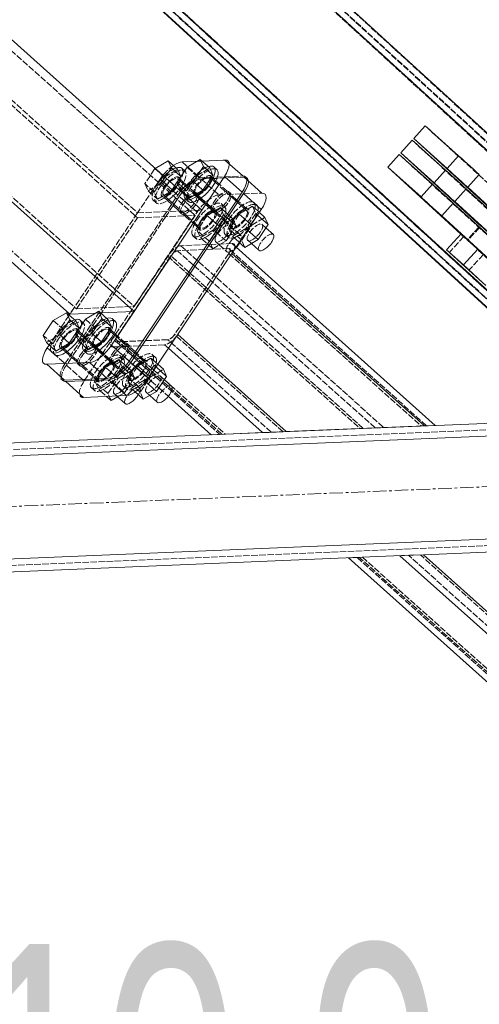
# Model space of a CAD drawing. Header units: millimetres. Extents: x -15129 to 9171, y -18789 to 5877.
# Tile 177 of 256: x -11179 to -10965, y -2488 to -2029. Entities that reach past the tile are written whole.
import ezdxf

# ---------------------------------------------------------------- set-up
doc = ezdxf.new("R2010")
doc.units = ezdxf.units.MM
doc.linetypes.add('ACAD_ISO02W100', pattern=[15, 12, -3])
doc.linetypes.add('CENTER', pattern=[50.8, 31.75, -6.35, 6.35, -6.35])
for name, color, linetype in [('AS_Belki', 145, 'Continuous'), ('AS_Blachy', 30, 'Continuous'), ('AS_DIM_ON', 7, 'Continuous'), ('AS_Sruby', 9, 'Continuous')]:
    doc.layers.add(name, color=color, linetype=linetype)
doc.styles.add('Arial Narrow', font='ARIALN.TTF', dxfattribs={"height": 5})

msp = doc.modelspace()

# ---------------------------------------------------------------- linework, layer by layer
at = {"color": 5, "linetype": 'CENTER', "lineweight": 13, "ltscale": 0.2}
msp.add_line((-13206.8, -2340.07, 76020), (-10890.83, -2243.47, 49957.95), dxfattribs=at)
at = {"layer": 'AS_Belki', "color": 84, "linetype": 'ACAD_ISO02W100', "lineweight": 13, "ltscale": 0.25}
for p, q in [((-11963.73, -1171.94), (-9882.04, -3076.96)), ((-11922.32, -1201.97), (-9916.14, -3037.89)), ((-11996.27, -1207.22), (-9914.24, -3112.56)), ((-10853.86, -2183.82), (-11924.35, -1204.18)), ((-11996.11, -1211.45), (-9918.5, -3112.74)), ((-11922, -1210.43), (-9924.65, -3038.27)), ((-11954.54, -1245.72), (-9956.85, -3073.87)), ((-10853.87, -2183.55), (-11873.35, -1250.6)), ((-11815.58, -1376.92), (-10900.56, -2214.28)), ((-10896.33, -2214.11), (-11811.35, -1376.74)), ((-10912.87, -2133.9), (-11695.69, -1417.51)), ((-11833.65, -1482.56), (-11123.89, -2118.71)), ((-11096.99, -2119.88), (-11805.85, -1484.55)), ((-11835.17, -1526.23), (-11125.41, -2162.37)), ((-11635.64, -1662.41), (-11123.97, -2121)), ((-11653.24, -1714.59), (-11152.38, -2163.49)), ((-11123.89, -2118.71), (-11155.46, -2165.92)), ((-11152.38, -2163.49), (-11123.97, -2121)), ((-11125.41, -2162.37), (-11096.99, -2119.88)), ((-11123.97, -2121), (-11096.99, -2119.88)), ((-11123.89, -2118.71), (-11093.92, -2117.46)), ((-11079.71, -2133), (-11103.69, -2134)), ((-11103.69, -2134), (-11009.07, -2218.81)), ((-11077.89, -2134.63), (-11079.71, -2133)), ((-11108.34, -2138.79), (-11133.26, -2176.05)), ((-11109.84, -2138.85), (-11020.12, -2219.27)), ((-11108.24, -2138.88), (-11108.34, -2138.79)), ((-11099.98, -2146.28), (-11108.24, -2138.88)), ((-11081.37, -2137.66), (-11106.62, -2175.43)), ((-11081.29, -2135.36), (-11105.27, -2136.36)), ((-11097.82, -2143.04), (-11105.27, -2136.36)), ((-11081.37, -2137.66), (-10991.64, -2218.08)), ((-11079.47, -2136.99), (-11081.29, -2135.36)), ((-10989.11, -2217.98), (-11079.47, -2136.99)), ((-11089.78, -2150.24), (-11097.82, -2143.04)), ((-11091.95, -2153.48), (-11099.98, -2146.28)), ((-11088.87, -2151.06), (-11089.78, -2150.24)), ((-11013.09, -2218.98), (-11088.87, -2151.06)), ((-11091.04, -2154.3), (-11091.95, -2153.48)), ((-11018.62, -2219.21), (-11091.04, -2154.3)), ((-11152.38, -2163.49), (-11125.41, -2162.37)), ((-11143.33, -2165.41), (-11141.19, -2165.32)), ((-11134.53, -2175.76), (-11135.1, -2176.62)), ((-11134.18, -2175.24), (-11134.53, -2175.76)), ((-11133.26, -2176.05), (-11133.6, -2176.56)), ((-11056.04, -2220.77), (-11106.62, -2175.43)), ((-11084.52, -2221.95), (-11135.1, -2176.62)), ((-11131.19, -2178.75), (-11133.68, -2178.85)), ((-11133.68, -2178.85), (-11131.76, -2180.58)), ((-11130.04, -2179.74), (-11133.6, -2176.55)), ((-11131.76, -2180.58), (-11128.46, -2183.53)), ((-11130.3, -2178.71), (-11131.19, -2178.75)), ((-11109.7, -2177.85), (-11130.3, -2178.71)), ((-11127.75, -2181.8), (-11130.04, -2179.75)), ((-11128, -2180.91), (-11128.75, -2180.94)), ((-11127.85, -2180.9), (-11128, -2180.91)), ((-11123, -2180.7), (-11127.85, -2180.9)), ((-11111.28, -2180.21), (-11123, -2180.7)), ((-11111.28, -2180.21), (-11109.46, -2181.85)), ((-11061.56, -2221), (-11109.7, -2177.85)), ((-11132.66, -2181.11), (-11135.26, -2181.21)), ((-11135.26, -2181.21), (-11133.89, -2182.44)), ((-11133.89, -2182.44), (-11130.04, -2185.89)), ((-11128.75, -2180.94), (-11132.66, -2181.11)), ((-11128.46, -2183.53), (-11126.23, -2185.53)), ((-11122.76, -2186.27), (-11125.24, -2184.05)), ((-11130.04, -2185.89), (-11127.82, -2187.88)), ((-11127.82, -2187.88), (-11126.21, -2189.32)), ((-11126.23, -2185.53), (-11124.17, -2187.38)), ((-11126.21, -2189.32), (-11124.94, -2190.46)), ((-11124.17, -2187.38), (-11122.81, -2188.59)), ((-11122.81, -2188.59), (-11122.19, -2189.15)), ((-11121.1, -2187.76), (-11122.76, -2186.27)), ((-11122.19, -2189.15), (-11120.43, -2190.73)), ((-11120.6, -2188.21), (-11121.1, -2187.76)), ((-11116.49, -2191.89), (-11120.6, -2188.21)), ((-11124.94, -2190.46), (-11124.38, -2190.97)), ((-11124.38, -2190.97), (-11121.98, -2193.12)), ((-11121.98, -2193.12), (-11119.16, -2195.64)), ((-11120.43, -2190.73), (-11117.43, -2193.42)), ((-11117.43, -2193.42), (-11117.28, -2193.55)), ((-11117.28, -2193.55), (-11115.39, -2195.25)), ((-11116.29, -2192.07), (-11116.49, -2191.89)), ((-11111.36, -2196.49), (-11116.29, -2192.07)), ((-11119.16, -2195.64), (-11118.87, -2195.9)), ((-11118.87, -2195.9), (-11117.62, -2197.03)), ((-11117.62, -2197.03), (-11113.92, -2200.34)), ((-11115.39, -2195.25), (-11112.35, -2197.97)), ((-11112.35, -2197.97), (-11085.54, -2222)), ((-11111.36, -2196.49), (-11083.02, -2221.89)), ((-11113.92, -2200.34), (-11109.59, -2204.22)), ((-11987.32, -2262.61), (-10876.96, -2216.3)), ((-11089.57, -2222.17), (-11089.33, -2222.16)), ((-11089.33, -2222.16), (-11084.52, -2221.95)), ((-11085.54, -2222), (-11085.42, -2221.99)), ((-11085.42, -2221.99), (-11083.02, -2221.89)), ((-11065.59, -2221.17), (-11061.56, -2221)), ((-11061.56, -2221), (-11056.04, -2220.77)), ((-11061.56, -2221), (-11059.33, -2220.9)), ((-11059.33, -2220.9), (-11056.04, -2220.77)), ((-11056.04, -2220.77), (-11054.54, -2220.7)), ((-11020.12, -2219.27), (-11013.55, -2218.99)), ((-11015.33, -2219.07), (-11013.09, -2218.98)), ((-11013.55, -2218.99), (-11009.07, -2218.81)), ((-10991.64, -2218.08), (-10989.23, -2217.98)), ((-10990.14, -2218.02), (-10989.11, -2217.98)), ((-10989.23, -2217.98), (-10989.11, -2217.98)), ((-10989.11, -2217.98), (-10985.09, -2217.81)), ((-11985.07, -2316.57), (-10820.48, -2267.99)), ((-11025.31, -2279.54), (-11025.54, -2279.55)), ((-11020.49, -2279.34), (-11025.31, -2279.54)), ((-11021.52, -2279.38), (-10880.41, -2405.85)), ((-11021.4, -2279.38), (-11021.52, -2279.38)), ((-11018.99, -2279.28), (-11021.4, -2279.38)), ((-10881.83, -2403.61), (-11020.49, -2279.34)), ((-11018.99, -2279.28), (-10880.33, -2403.55)), ((-10856.44, -2404.85), (-10997.54, -2278.38)), ((-10997.09, -2278.36), (-10995.3, -2278.29)), ((-10853.36, -2402.43), (-10992.02, -2278.15))]:
    msp.add_line(p, q, dxfattribs=at)
at = {"layer": 'AS_Belki', "color": 145, "linetype": 'Continuous', "lineweight": 13, "ltscale": 0.25}
for p, q in [((-11819.83, -1377.1), (-10904.81, -2214.46)), ((-10904.54, -2214.45), (-11819.56, -1377.08)), ((-10896.01, -2214.09), (-11811.03, -1376.73)), ((-10944.19, -2096.83), (-11691.51, -1412.93)), ((-10948.22, -2101.24), (-11695.54, -1417.35)), ((-11093.92, -2117.46), (-11803.68, -1481.31)), ((-11835.25, -1528.53), (-11125.49, -2164.67)), ((-11658.77, -1714.82), (-11155.46, -2165.92)), ((-11125.49, -2164.67), (-11095.5, -2119.82)), ((-10985.09, -2217.81), (-11077.89, -2134.63)), ((-10990.14, -2218.02), (-11079.87, -2137.6)), ((-11155.46, -2165.92), (-11143.33, -2165.41)), ((-11141.19, -2165.32), (-11125.49, -2164.67)), ((-11105.13, -2175.37), (-11054.54, -2220.7)), ((-11109.46, -2181.85), (-11065.59, -2221.17)), ((-11109.59, -2204.22), (-11089.57, -2222.17)), ((-11987.45, -2259.62), (-10880.1, -2213.43)), ((-10873.79, -2219.17), (-11993.19, -2265.86)), ((-11089.57, -2222.17), (-11065.59, -2221.17)), ((-11065.59, -2221.17), (-11061.11, -2220.98)), ((-11061.11, -2220.98), (-11054.54, -2220.7)), ((-11054.54, -2220.7), (-10990.14, -2218.02)), ((-10990.14, -2218.02), (-10985.33, -2217.82)), ((-10985.33, -2217.82), (-10985.09, -2217.81)), ((-11991.19, -2313.82), (-10823.58, -2265.12)), ((-10990.52, -2278.09), (-10926.12, -2275.4)), ((-11984.95, -2319.56), (-10997.09, -2278.36)), ((-11025.54, -2279.55), (-10881.99, -2408.21)), ((-10997.09, -2278.36), (-11001.56, -2278.55)), ((-11001.56, -2278.55), (-10858.01, -2407.21)), ((-10997.09, -2278.36), (-10990.52, -2278.09)), ((-10990.52, -2278.09), (-10851.86, -2402.36))]:
    msp.add_line(p, q, dxfattribs=at)
at = {"layer": 'AS_Belki', "color": 84, "linetype": 'ACAD_ISO02W100', "lineweight": 13, "ltscale": 0.25, "extrusion": (-0.68816, 0.61678, 0.382124)}
for centre, radius, start, end in [((9005.69, -2615.07, 6324.16), 6, 200.4226, 290.4226), ((9005.69, -2615.07, 6324.16), 3, 200.4226, 290.4226), ((9050.68, -2612.63, 6318.25), 6, 290.4226, 20.4226), ((9050.68, -2612.63, 6318.25), 3, 290.4226, 20.4226)]:
    msp.add_arc(centre, radius, start, end, dxfattribs=at)
at = {"layer": 'AS_Belki', "color": 84, "linetype": 'ACAD_ISO02W100', "lineweight": 13, "ltscale": 0.25, "extrusion": (0.68816, -0.61678, -0.382124)}
for centre, radius, start, end in [((-8988.94, -2608.5, -6308.28), 6, 339.5774, 69.5252), ((-8988.94, -2608.5, -6308.28), 3, 339.5774, 69.5774), ((-9033.93, -2606.06, -6302.36), 6, 69.6291, 159.5774), ((-9033.93, -2606.06, -6302.36), 3, 69.5774, 159.5774)]:
    msp.add_arc(centre, radius, start, end, dxfattribs=at)
at = {"layer": 'AS_Blachy', "color": 145, "linetype": 'Continuous', "lineweight": 13, "ltscale": 0.25}
for p, q in [((-10989.72, -2078.18), (-10995.11, -2084.09)), ((-10974.2, -2092.09), (-10989.72, -2078.18)), ((-10995.11, -2084.09), (-10957.8, -2118.24)), ((-10979.59, -2098), (-10995.11, -2084.09)), ((-10995.79, -2084.83), (-11001.18, -2090.74)), ((-10980.27, -2098.74), (-10995.79, -2084.83)), ((-11001.85, -2091.48), (-11007.24, -2097.39)), ((-10986.33, -2105.38), (-11001.85, -2091.48)), ((-11001.18, -2090.74), (-10963.87, -2124.88)), ((-10985.66, -2104.64), (-11001.18, -2090.74)), ((-10974.2, -2092.09), (-10979.59, -2098)), ((-11098.94, -2094.72), (-11103.11, -2094.89)), ((-11095.98, -2094.6), (-11098.94, -2094.72)), ((-11083.95, -2094.09), (-11093.83, -2094.51)), ((-11083.13, -2094.06), (-11083.95, -2094.09)), ((-11074.87, -2101.46), (-11083.13, -2094.06)), ((-11007.24, -2097.39), (-10973.16, -2128.58)), ((-10991.72, -2111.29), (-11007.24, -2097.39)), ((-11095.5, -2119.82), (-11083.39, -2101.72)), ((-11083.39, -2101.72), (-11075.13, -2109.12)), ((-11074.18, -2102.08), (-11074.29, -2102.08)), ((-11065.92, -2109.48), (-11074.18, -2102.08)), ((-10980.27, -2098.74), (-10985.66, -2104.64)), ((-10964.55, -2100.86), (-10969.94, -2106.77)), ((-10986.33, -2105.38), (-10991.72, -2111.29)), ((-10969.94, -2106.77), (-10949.27, -2125.69)), ((-11127.75, -2187.81), (-11075.13, -2109.12)), ((-11127.06, -2188.42), (-11074.45, -2109.74)), ((-11074.45, -2109.74), (-11066.19, -2117.14)), ((-10970.62, -2107.51), (-10976.01, -2113.42)), ((-10762.84, -2297.65), (-10970.62, -2107.51)), ((-10976.68, -2114.16), (-10982.08, -2120.07)), ((-10768.91, -2304.3), (-10976.68, -2114.16)), ((-10976.01, -2113.42), (-10768.24, -2303.56)), ((-11118.81, -2195.83), (-11066.19, -2117.14)), ((-10982.08, -2120.07), (-10774.3, -2310.21)), ((-11155.46, -2165.92), (-11155.74, -2166.34)), ((-11136.01, -2180.41), (-11125.49, -2164.67)), ((-11165.09, -2180.32), (-11165.98, -2181.66)), ((-11136.01, -2180.41), (-11127.75, -2187.81)), ((-11166.25, -2189.32), (-11146.27, -2188.48)), ((-11166.25, -2189.32), (-11157.99, -2196.72)), ((-11138.01, -2195.88), (-11146.27, -2188.48)), ((-11127.06, -2188.42), (-11118.81, -2195.83)), ((-11157.99, -2196.72), (-11138.01, -2195.88)), ((-11157.31, -2197.33), (-11137.32, -2196.5)), ((-11157.31, -2197.33), (-11149.05, -2204.74)), ((-11129.06, -2203.9), (-11137.32, -2196.5)), ((-11149.05, -2204.74), (-11129.06, -2203.9))]:
    msp.add_line(p, q, dxfattribs=at)
at = {"layer": 'AS_Blachy', "color": 84, "linetype": 'ACAD_ISO02W100', "lineweight": 13, "ltscale": 0.25}
for p, q in [((-10989.72, -2078.18), (-10768.29, -2280.82)), ((-10995.79, -2084.83), (-10774.36, -2287.46)), ((-11001.85, -2091.48), (-10780.42, -2294.11)), ((-11103.11, -2094.89), (-11094.85, -2102.29)), ((-11093.83, -2094.51), (-11095.98, -2094.6)), ((-11104.39, -2102.73), (-11105.35, -2101.87)), ((-11104.35, -2102.76), (-11104.39, -2102.73)), ((-11102.41, -2104.5), (-11104.35, -2102.76)), ((-11094.85, -2102.29), (-11074.87, -2101.46)), ((-11092.79, -2102.85), (-11094.16, -2102.91)), ((-11089.99, -2102.74), (-11092.79, -2102.85)), ((-11089.4, -2102.11), (-11090.36, -2101.24)), ((-11089.82, -2102.73), (-11089.99, -2102.74)), ((-11089.65, -2102.72), (-11089.82, -2102.73)), ((-11089.23, -2102.71), (-11089.65, -2102.72)), ((-11087.42, -2103.88), (-11089.4, -2102.11)), ((-11088.75, -2102.69), (-11089.23, -2102.71)), ((-11086.84, -2102.61), (-11088.75, -2102.69)), ((-11075, -2102.11), (-11086.84, -2102.61)), ((-11074.29, -2102.08), (-11075, -2102.11)), ((-11114.3, -2104.37), (-11123.89, -2118.71)), ((-11113.37, -2102.97), (-11114.3, -2104.37)), ((-11105.11, -2110.37), (-11113.37, -2102.97)), ((-11100.6, -2106.12), (-11102.41, -2104.5)), ((-11097.09, -2109.27), (-11100.6, -2106.12)), ((-11094.16, -2102.91), (-11085.9, -2110.31)), ((-11082.1, -2108.65), (-11087.42, -2103.88)), ((-11157.73, -2189.06), (-11105.11, -2110.37)), ((-11111.66, -2111.31), (-11109.91, -2112.88)), ((-11104.42, -2110.99), (-11105.36, -2112.39)), ((-11096.16, -2118.39), (-11104.42, -2110.99)), ((-11096.67, -2110.69), (-11094.93, -2112.26)), ((-11096.4, -2109.89), (-11095.92, -2110.32)), ((-11094.28, -2111.79), (-11095.92, -2110.32)), ((-11089.36, -2116.19), (-11094.28, -2111.79)), ((-11085.9, -2110.31), (-11065.92, -2109.48)), ((-11077.55, -2112.73), (-11081.41, -2109.26)), ((-11107.27, -2115.25), (-11110.75, -2120.45)), ((-11109.91, -2112.88), (-11103.4, -2118.71)), ((-11106.92, -2114.72), (-11107.27, -2115.25)), ((-11105.36, -2112.39), (-11106.92, -2114.72)), ((-11094.93, -2112.26), (-11088.42, -2118.09)), ((-11088.14, -2117.29), (-11089.36, -2116.19)), ((-11073.16, -2116.66), (-11077.55, -2112.73)), ((-11148.78, -2197.08), (-11096.16, -2118.39)), ((-11110.75, -2120.45), (-11140.74, -2165.3)), ((-11102.72, -2119.33), (-11101.88, -2120.08)), ((-11101.88, -2120.08), (-11098, -2123.56)), ((-11087.73, -2118.71), (-11083.86, -2122.17)), ((-11098, -2123.56), (-11094.46, -2126.73)), ((-11083.86, -2122.17), (-11079.47, -2126.11)), ((-10964.7, -2125.3), (-10970.08, -2131.2)), ((-10973.16, -2128.58), (-10954.9, -2145.29)), ((-10970.08, -2131.2), (-10970.09, -2131.21)), ((-11155.74, -2166.34), (-11165.09, -2180.32)), ((-11153.29, -2162.68), (-11155.46, -2165.92)), ((-11140.92, -2165.56), (-11148.31, -2176.62)), ((-11140.74, -2165.3), (-11140.92, -2165.56)), ((-11151.74, -2173.55), (-11152.7, -2172.69)), ((-11151.71, -2173.58), (-11151.74, -2173.55)), ((-11149.77, -2175.32), (-11151.71, -2173.58)), ((-11147.96, -2176.94), (-11149.77, -2175.32)), ((-11136.76, -2172.92), (-11137.72, -2172.06)), ((-11134.78, -2174.69), (-11136.76, -2172.92)), ((-11129.46, -2179.46), (-11134.78, -2174.69)), ((-11150.27, -2179.55), (-11154.27, -2185.54)), ((-11148.66, -2177.15), (-11150.27, -2179.55)), ((-11148.31, -2176.62), (-11148.66, -2177.15)), ((-11144.45, -2180.09), (-11147.96, -2176.94)), ((-11143.27, -2181.14), (-11143.76, -2180.71)), ((-11124.9, -2183.55), (-11128.77, -2180.08)), ((-11165.98, -2181.66), (-11157.73, -2189.06)), ((-11159.02, -2182.13), (-11157.27, -2183.7)), ((-11157.27, -2183.7), (-11150.76, -2189.53)), ((-11144.03, -2181.51), (-11142.28, -2183.07)), ((-11141.63, -2182.61), (-11143.27, -2181.14)), ((-11142.28, -2183.07), (-11135.77, -2188.91)), ((-11136.72, -2187.01), (-11141.63, -2182.61)), ((-11120.51, -2187.48), (-11124.9, -2183.55)), ((-11154.63, -2186.07), (-11157.04, -2189.67)), ((-11157.04, -2189.67), (-11148.78, -2197.08)), ((-11154.27, -2185.54), (-11154.63, -2186.07)), ((-11135.5, -2188.11), (-11136.72, -2187.01)), ((-11135.09, -2189.52), (-11131.94, -2192.35)), ((-11150.07, -2190.15), (-11143.42, -2196.11)), ((-11131.94, -2192.35), (-11126.83, -2196.93)), ((-11143.42, -2196.11), (-11141.81, -2197.55))]:
    msp.add_line(p, q, dxfattribs=at)
at = {"layer": 'AS_Blachy', "color": 84, "linetype": 'ACAD_ISO02W100', "lineweight": 13, "ltscale": 0.25, "extrusion": (-0.68816, 0.61678, 0.382124)}
for centre in [(8982.87, -2623.74, 6345.12), (8972.4, -2619.63, 6335.19), (8982.87, -2619.5, 6334.87), (8982.87, -2619.15, 6334.02), (8972.4, -2615.4, 6324.95), (8972.4, -2615.04, 6324.09), (8972.4, -2610.81, 6313.84), (8982.87, -2614.91, 6323.77), (9056.75, -2615.05, 6324.1), (9067.22, -2619.15, 6334.03), (9067.22, -2614.92, 6323.78), (9067.22, -2614.56, 6322.93), (9056.75, -2610.81, 6313.86), (9056.75, -2610.46, 6313), (9067.22, -2610.33, 6312.68), (9056.75, -2606.22, 6302.75)]:
    msp.add_circle(centre, 6, dxfattribs=at)
at = {"layer": 'AS_Blachy', "color": 84, "linetype": 'ACAD_ISO02W100', "lineweight": 13, "ltscale": 0.25, "extrusion": (-0.674003, -0.73872, 0.003648)}
for centre in [(-6659.09, -32.69, 8960.25), (-6659.09, -32.72, 8968.25)]:
    msp.add_circle(centre, 9, dxfattribs=at)
at = {"layer": 'AS_Blachy', "color": 145, "linetype": 'Continuous', "lineweight": 13, "ltscale": 0.25, "extrusion": (-0.674003, -0.73872, 0.003648)}
for centre in [(-6687.58, -32.63, 8942.12), (-6687.58, -32.65, 8950.12), (-6687.58, -32.66, 8951.12), (-6687.58, -32.69, 8960.12), (-6687.58, -32.69, 8959.12), (-6687.58, -32.72, 8968.12)]:
    msp.add_arc(centre, 10, 67.7371, 157.7371, dxfattribs=at)
at = {"layer": 'AS_Blachy', "color": 84, "linetype": 'ACAD_ISO02W100', "lineweight": 13, "ltscale": 0.25, "extrusion": (-0.68816, 0.61678, 0.382124)}
for centre, start, end in [((8979.93, -2624.68, 6347.39), 235.2922, 290.4226), ((8979.93, -2620.44, 6337.14), 200.4226, 290.4226), ((8979.93, -2620.09, 6336.29), 200.4226, 290.4226), ((8979.93, -2615.85, 6326.04), 200.4226, 290.4226), ((9073.65, -2615.35, 6324.82), 290.4226, 20.4226), ((9073.65, -2614.99, 6323.97), 290.4226, 7.8783), ((9073.65, -2610.75, 6313.72), 290.4226, 20.4226)]:
    msp.add_arc(centre, 10, start, end, dxfattribs=at)
at = {"layer": 'AS_Blachy', "color": 145, "linetype": 'Continuous', "lineweight": 13, "ltscale": 0.25, "extrusion": (-0.68816, 0.61678, 0.382124)}
for centre, start, end in [((8979.93, -2624.68, 6347.39), 200.4226, 235.2922), ((8965.97, -2619.2, 6334.16), 110.4226, 200.4226), ((8965.97, -2614.97, 6323.91), 110.4226, 200.4226), ((8965.97, -2614.61, 6323.05), 110.4226, 200.4226), ((8965.97, -2610.38, 6312.81), 110.4226, 200.4226), ((9059.69, -2614.11, 6321.83), 20.4226, 110.4226), ((9073.65, -2619.58, 6335.07), 290.4226, 20.4226), ((9059.69, -2609.87, 6311.59), 20.4226, 110.4226), ((9059.69, -2609.52, 6310.73), 20.4226, 110.4226), ((9073.65, -2614.99, 6323.97), 7.8783, 20.4226), ((9059.69, -2605.28, 6300.48), 20.4226, 110.4226)]:
    msp.add_arc(centre, 10, start, end, dxfattribs=at)
at = {"layer": 'AS_Blachy', "color": 145, "linetype": 'Continuous', "lineweight": 13, "ltscale": 0.25, "extrusion": (0.674003, 0.73872, -0.003648)}
msp.add_arc((6659.09, -32.69, -8959.25), 9, 334.7207, 205.0735, dxfattribs=at)
at = {"layer": 'AS_Sruby', "color": 84, "linetype": 'ACAD_ISO02W100', "lineweight": 13, "ltscale": 0.25}
for p, q in [((-11115.79, -2098.08), (-11120.47, -2105.07)), ((-11115.64, -2097.99), (-11115.79, -2098.08)), ((-11115.79, -2098.08), (-11111.39, -2102.02)), ((-11100.8, -2097.45), (-11096.4, -2101.4)), ((-11096.4, -2101.4), (-11090.22, -2097.74)), ((-11116.06, -2109.01), (-11111.39, -2102.02)), ((-11111.02, -2102.12), (-11112.78, -2104.75)), ((-11111.39, -2102.02), (-11105.21, -2098.37)), ((-11101.73, -2099.24), (-11101.9, -2099.09)), ((-11101.07, -2108.39), (-11096.4, -2101.4)), ((-11089.75, -2102.63), (-11090.13, -2102.29)), ((-11089.35, -2102.99), (-11089.75, -2102.63)), ((-11120.47, -2105.07), (-11118.96, -2108.4)), ((-11116.06, -2109.01), (-11120.47, -2105.07)), ((-11113.44, -2105.14), (-11118.96, -2108.4)), ((-11112.78, -2104.75), (-11113.44, -2105.14)), ((-11112.78, -2104.75), (-11108.37, -2108.69)), ((-11108.37, -2108.69), (-11106.62, -2106.07)), ((-11101.07, -2108.39), (-11105.48, -2104.44)), ((-11104.74, -2103.26), (-11105.12, -2102.92)), ((-11104.71, -2103.29), (-11104.74, -2103.26)), ((-11104.34, -2103.62), (-11104.71, -2103.29)), ((-11102.71, -2105.07), (-11104.34, -2103.62)), ((-11100.92, -2106.68), (-11102.71, -2105.07)), ((-11096.99, -2110.2), (-11100.92, -2106.68)), ((-11087.72, -2104.45), (-11089.35, -2102.99)), ((-11080.4, -2111.01), (-11087.72, -2104.45)), ((-11118.96, -2108.4), (-11114.56, -2112.35)), ((-11114.56, -2112.35), (-11116.06, -2109.01)), ((-11114.56, -2112.35), (-11109.04, -2109.09)), ((-11111.89, -2110.27), (-11111.55, -2110.57)), ((-11111.55, -2110.57), (-11111.05, -2111.02)), ((-11111.05, -2111.02), (-11109.39, -2112.51)), ((-11109.04, -2109.09), (-11108.37, -2108.69)), ((-11099.57, -2111.72), (-11101.07, -2108.39)), ((-11096.53, -2110.62), (-11096.99, -2110.2)), ((-11096.56, -2109.95), (-11096.9, -2109.64)), ((-11096.56, -2109.95), (-11096.06, -2110.39)), ((-11095.39, -2111.63), (-11096.53, -2110.62)), ((-11096.06, -2110.39), (-11094.4, -2111.88)), ((-11094.8, -2112.17), (-11095.39, -2111.63)), ((-11094.4, -2111.88), (-11087.12, -2118.41)), ((-11077.9, -2113.25), (-11080.4, -2111.01)), ((-11116.65, -2112.71), (-11115.28, -2113.94)), ((-11109.39, -2112.51), (-11102.11, -2119.04)), ((-11101.67, -2112.08), (-11100.29, -2113.32)), ((-11089.51, -2116.91), (-11094.8, -2112.17)), ((-11085.25, -2116.25), (-11087.83, -2117.78)), ((-11085.25, -2116.25), (-11084.78, -2117.28)), ((-11084.44, -2116.97), (-11085.25, -2116.25)), ((-11083.31, -2115.75), (-11084.53, -2114.66)), ((-11083.15, -2115.9), (-11083.31, -2115.75)), ((-11072.93, -2117.71), (-11077.9, -2113.25)), ((-11070.26, -2115.63), (-11076.44, -2119.28)), ((-11070.26, -2115.63), (-11068.76, -2118.96)), ((-11067.82, -2117.82), (-11070.26, -2115.63)), ((-11068.16, -2115.27), (-11069.54, -2114.04)), ((-11102.11, -2119.04), (-11100.98, -2120.05)), ((-11100.98, -2120.05), (-11097.65, -2123.03)), ((-11091.43, -2119.91), (-11095.07, -2125.35)), ((-11088.25, -2118.03), (-11091.43, -2119.91)), ((-11091.43, -2119.91), (-11085.65, -2125.09)), ((-11087.91, -2118.34), (-11089.51, -2116.91)), ((-11087.83, -2117.78), (-11088.25, -2118.03)), ((-11087.12, -2118.41), (-11083.51, -2121.65)), ((-11084.52, -2120.74), (-11084.87, -2121.27)), ((-11084.78, -2117.28), (-11083.74, -2119.59)), ((-11083.74, -2119.59), (-11084.52, -2120.74)), ((-11082.81, -2118.44), (-11084.44, -2116.97)), ((-11083.74, -2119.59), (-11083.28, -2120)), ((-11083.28, -2120), (-11082.74, -2120.49)), ((-11081.91, -2119.25), (-11082.81, -2118.44)), ((-11082.74, -2120.49), (-11081.38, -2121.71)), ((-11080.51, -2120.5), (-11081.91, -2119.25)), ((-11079.47, -2121.43), (-11080.51, -2120.5)), ((-11076.44, -2119.28), (-11080.08, -2124.72)), ((-11076.44, -2119.28), (-11070.66, -2124.47)), ((-11068.76, -2118.96), (-11073.43, -2125.95)), ((-11070.66, -2124.47), (-11064.48, -2120.81)), ((-11068.76, -2118.96), (-11068.29, -2119.38)), ((-11068.29, -2119.38), (-11067.91, -2119.72)), ((-11067.08, -2118.48), (-11067.82, -2117.82)), ((-11097.65, -2123.03), (-11094.69, -2125.69)), ((-11095.35, -2125.77), (-11095.42, -2125.87)), ((-11095.07, -2125.35), (-11095.35, -2125.77)), ((-11090.32, -2132.08), (-11085.65, -2125.09)), ((-11084.87, -2121.27), (-11088.42, -2126.58)), ((-11085.65, -2125.09), (-11079.47, -2121.43)), ((-11083.51, -2121.65), (-11079.7, -2125.06)), ((-11081.52, -2130.09), (-11078.18, -2125.1)), ((-11081.38, -2121.71), (-11079.93, -2123.01)), ((-11080.43, -2125.25), (-11081.12, -2126.28)), ((-11080.56, -2124.92), (-11080.76, -2124.75)), ((-11080.35, -2125.12), (-11080.56, -2124.92)), ((-11080.36, -2125.14), (-11080.43, -2125.25)), ((-11080.08, -2124.72), (-11080.36, -2125.14)), ((-11079, -2126.32), (-11080.35, -2125.12)), ((-11079.93, -2123.01), (-11079.31, -2123.57)), ((-11079.37, -2121.65), (-11079.47, -2121.43)), ((-11078.83, -2122.85), (-11079.37, -2121.65)), ((-11079.31, -2123.57), (-11077.96, -2124.77)), ((-11077.96, -2124.77), (-11078.83, -2122.85)), ((-11078.18, -2125.1), (-11077.96, -2124.77)), ((-11075.34, -2131.46), (-11070.66, -2124.47)), ((-11064.01, -2125.7), (-11065.77, -2124.13)), ((-10964.37, -2125.43), (-10969.83, -2131.42)), ((-11098.07, -2129.36), (-11096.7, -2130.59)), ((-11095.42, -2125.87), (-11096.11, -2126.9)), ((-11096.11, -2126.9), (-11094.6, -2130.24)), ((-11090.32, -2132.08), (-11096.11, -2126.9)), ((-11088.42, -2126.58), (-11094.6, -2130.24)), ((-11094.6, -2130.24), (-11093.92, -2130.85)), ((-11088.42, -2126.58), (-11088.11, -2126.86)), ((-11088.11, -2126.86), (-11087.41, -2127.48)), ((-11087.41, -2127.48), (-11082.64, -2131.76)), ((-11083.09, -2128.74), (-11081.71, -2129.97)), ((-11082.64, -2131.76), (-11081.52, -2130.09)), ((-11081.12, -2126.28), (-11079.61, -2129.61)), ((-11075.34, -2131.46), (-11081.12, -2126.28)), ((-11073.43, -2125.95), (-11079.61, -2129.61)), ((-11079.61, -2129.61), (-11078.93, -2130.22)), ((-11076.22, -2128.82), (-11079, -2126.32)), ((-11078.93, -2130.22), (-11076.43, -2132.46)), ((-11075.53, -2129.44), (-11076.22, -2128.82)), ((-11073.43, -2125.95), (-11073.12, -2126.23)), ((-11073.12, -2126.23), (-11072.59, -2126.71)), ((-10971.78, -2129.73), (-10978.52, -2137.12)), ((-10971.78, -2129.73), (-10973.07, -2128.48)), ((-10962.65, -2138.09), (-10971.78, -2129.73)), ((-11093.92, -2130.85), (-11091.26, -2133.23)), ((-11091.26, -2133.23), (-11090.99, -2133.47)), ((-11090.99, -2133.47), (-11088.82, -2135.42)), ((-11088.82, -2135.42), (-11090.32, -2132.08)), ((-11088.82, -2135.42), (-11082.64, -2131.76)), ((-11087.53, -2132.1), (-11086.22, -2133.27)), ((-11086.22, -2133.27), (-11085.81, -2133.64)), ((-11085.81, -2133.64), (-11082.3, -2136.79)), ((-11073.83, -2134.79), (-11075.34, -2131.46)), ((-11072.54, -2131.48), (-11070.83, -2133.01)), ((-10969.84, -2131.44), (-10969.85, -2131.45)), ((-10969.83, -2131.42), (-10969.84, -2131.44)), ((-10962.65, -2138.09), (-10969.39, -2145.47)), ((-11163.15, -2168.89), (-11158.74, -2172.84)), ((-11158.74, -2172.84), (-11152.56, -2169.18)), ((-11149.09, -2170.06), (-11149.26, -2169.91)), ((-11148.16, -2168.27), (-11143.76, -2172.22)), ((-11143.76, -2172.22), (-11137.57, -2168.56)), ((-11163.42, -2179.83), (-11167.82, -2175.88)), ((-11163.42, -2179.83), (-11158.74, -2172.84)), ((-11148.43, -2179.21), (-11152.84, -2175.26)), ((-11152.09, -2174.07), (-11152.47, -2173.73)), ((-11152.06, -2174.1), (-11152.09, -2174.07)), ((-11151.69, -2174.43), (-11152.06, -2174.1)), ((-11150.07, -2175.89), (-11151.69, -2174.43)), ((-11148.28, -2177.5), (-11150.07, -2175.89)), ((-11148.43, -2179.21), (-11143.76, -2172.22)), ((-11137.11, -2173.45), (-11137.49, -2173.11)), ((-11136.71, -2173.81), (-11137.11, -2173.45)), ((-11135.08, -2175.27), (-11136.71, -2173.81)), ((-11127.76, -2181.83), (-11135.08, -2175.27)), ((-11161.91, -2183.17), (-11163.42, -2179.83)), ((-11146.93, -2182.54), (-11148.43, -2179.21)), ((-11144.35, -2181.02), (-11148.28, -2177.5)), ((-11144.26, -2180.46), (-11143.92, -2180.76)), ((-11143.92, -2180.76), (-11143.42, -2181.21)), ((-11159.25, -2181.08), (-11158.91, -2181.39)), ((-11158.91, -2181.39), (-11158.41, -2181.84)), ((-11158.41, -2181.84), (-11156.75, -2183.32)), ((-11156.75, -2183.32), (-11149.46, -2189.85)), ((-11143.88, -2181.43), (-11144.35, -2181.02)), ((-11142.75, -2182.45), (-11143.88, -2181.43)), ((-11143.42, -2181.21), (-11141.76, -2182.7)), ((-11142.16, -2182.98), (-11142.75, -2182.45)), ((-11136.87, -2187.72), (-11142.16, -2182.98)), ((-11141.76, -2182.7), (-11134.47, -2189.23)), ((-11130.67, -2186.57), (-11131.88, -2185.48)), ((-11125.26, -2184.07), (-11127.76, -2181.83)), ((-11120.28, -2188.53), (-11125.26, -2184.07)), ((-11115.52, -2186.09), (-11116.9, -2184.85)), ((-11149.46, -2189.85), (-11142.52, -2196.07)), ((-11132.61, -2187.07), (-11138.79, -2190.73)), ((-11135.27, -2189.15), (-11136.87, -2187.72)), ((-11134.47, -2189.23), (-11131.51, -2191.89)), ((-11132.61, -2187.07), (-11132.14, -2188.1)), ((-11131.8, -2187.79), (-11132.61, -2187.07)), ((-11132.14, -2188.1), (-11131.1, -2190.41)), ((-11130.16, -2189.26), (-11131.8, -2187.79)), ((-11130.51, -2186.71), (-11130.67, -2186.57)), ((-11129.58, -2189.79), (-11130.16, -2189.26)), ((-11127.87, -2191.32), (-11129.58, -2189.79)), ((-11123.8, -2190.1), (-11127.44, -2195.54)), ((-11117.62, -2186.45), (-11123.8, -2190.1)), ((-11123.8, -2190.1), (-11118.02, -2195.28)), ((-11116.11, -2189.78), (-11120.79, -2196.77)), ((-11117.62, -2186.45), (-11116.11, -2189.78)), ((-11115.18, -2188.63), (-11117.62, -2186.45)), ((-11116.11, -2189.78), (-11115.65, -2190.19)), ((-11114.44, -2189.29), (-11115.18, -2188.63)), ((-11138.79, -2190.73), (-11142.36, -2196.07)), ((-11138.79, -2190.73), (-11133.01, -2195.91)), ((-11133.21, -2193.56), (-11135.77, -2197.4)), ((-11132.22, -2192.09), (-11133.21, -2193.56)), ((-11133.01, -2195.91), (-11126.82, -2192.25)), ((-11131.87, -2191.56), (-11132.22, -2192.09)), ((-11131.1, -2190.41), (-11131.87, -2191.56)), ((-11131.51, -2191.89), (-11127.06, -2195.88)), ((-11131.1, -2190.41), (-11130.64, -2190.82)), ((-11130.64, -2190.82), (-11130.58, -2190.87)), ((-11130.58, -2190.87), (-11128.73, -2192.53)), ((-11128.73, -2192.53), (-11127.28, -2193.83)), ((-11126.82, -2192.25), (-11127.87, -2191.32)), ((-11127.28, -2193.83), (-11126.66, -2194.38)), ((-11126.73, -2192.47), (-11126.82, -2192.25)), ((-11126.18, -2193.67), (-11126.73, -2192.47)), ((-11126.66, -2194.38), (-11125.32, -2195.59)), ((-11125.32, -2195.59), (-11126.18, -2193.67)), ((-11118.02, -2195.28), (-11111.84, -2191.63)), ((-11115.65, -2190.19), (-11115.27, -2190.54)), ((-11142.77, -2196.69), (-11143.46, -2197.72)), ((-11143.46, -2197.72), (-11141.96, -2201.05)), ((-11137.68, -2202.9), (-11143.46, -2197.72)), ((-11142.7, -2196.59), (-11142.77, -2196.69)), ((-11142.42, -2196.16), (-11142.7, -2196.59)), ((-11142.52, -2196.07), (-11142.04, -2196.5)), ((-11142.36, -2196.07), (-11142.42, -2196.16)), ((-11135.77, -2197.4), (-11141.96, -2201.05)), ((-11137.68, -2202.9), (-11133.01, -2195.91)), ((-11135.77, -2197.4), (-11135.47, -2197.67)), ((-11135.47, -2197.67), (-11129.99, -2202.58)), ((-11128.88, -2200.91), (-11125.54, -2195.91)), ((-11127.79, -2196.06), (-11128.47, -2197.09)), ((-11128.47, -2197.09), (-11126.97, -2200.43)), ((-11122.69, -2202.27), (-11128.47, -2197.09)), ((-11127.92, -2195.74), (-11128.11, -2195.57)), ((-11127.7, -2195.94), (-11127.92, -2195.74)), ((-11127.72, -2195.96), (-11127.79, -2196.06)), ((-11127.44, -2195.54), (-11127.72, -2195.96)), ((-11126.36, -2197.14), (-11127.7, -2195.94)), ((-11120.79, -2196.77), (-11126.97, -2200.43)), ((-11123.57, -2199.64), (-11126.36, -2197.14)), ((-11125.54, -2195.91), (-11125.32, -2195.59)), ((-11122.69, -2202.27), (-11118.02, -2195.28)), ((-11120.79, -2196.77), (-11120.48, -2197.05)), ((-11120.48, -2197.05), (-11120.18, -2197.32)), ((-11111.37, -2196.52), (-11113.13, -2194.94)), ((-11145.43, -2200.18), (-11144.05, -2201.41)), ((-11141.96, -2201.05), (-11141.27, -2201.66)), ((-11141.27, -2201.66), (-11138.35, -2204.29)), ((-11136.17, -2206.23), (-11137.68, -2202.9)), ((-11134.89, -2202.92), (-11133.58, -2204.09)), ((-11132.47, -2204.04), (-11129.99, -2202.58)), ((-11130.44, -2199.55), (-11129.07, -2200.79)), ((-11129.99, -2202.58), (-11128.88, -2200.91)), ((-11126.97, -2200.43), (-11126.29, -2201.04)), ((-11126.29, -2201.04), (-11125.18, -2202.03)), ((-11122.89, -2200.25), (-11123.57, -2199.64)), ((-11121.19, -2205.61), (-11122.69, -2202.27)), ((-11119.9, -2202.29), (-11118.18, -2203.83)), ((-11133.58, -2204.09), (-11133.17, -2204.46))]:
    msp.add_line(p, q, dxfattribs=at)
at = {"layer": 'AS_Sruby', "color": 145, "linetype": 'Continuous', "lineweight": 13, "ltscale": 0.25}
for p, q in [((-11109.61, -2094.42), (-11115.64, -2097.99)), ((-11108.1, -2097.75), (-11111.02, -2102.12)), ((-11109.61, -2094.42), (-11108.1, -2097.75)), ((-11105.21, -2098.37), (-11109.61, -2094.42)), ((-11108.1, -2097.75), (-11103.7, -2101.7)), ((-11100.8, -2097.45), (-11105.48, -2104.44)), ((-11101.9, -2099.09), (-11103.11, -2098.01)), ((-11094.62, -2093.79), (-11100.8, -2097.45)), ((-11093.12, -2097.13), (-11097.79, -2104.12)), ((-11094.62, -2093.79), (-11093.12, -2097.13)), ((-11090.22, -2097.74), (-11094.62, -2093.79)), ((-11093.12, -2097.13), (-11088.71, -2101.08)), ((-11088.71, -2101.08), (-11090.22, -2097.74)), ((-11086.74, -2098.62), (-11088.12, -2097.38)), ((-11106.62, -2106.07), (-11103.7, -2101.7)), ((-11103.7, -2101.7), (-11105.21, -2098.37)), ((-11093.39, -2108.07), (-11088.71, -2101.08)), ((-11105.48, -2104.44), (-11103.97, -2107.78)), ((-11097.79, -2104.12), (-11103.97, -2107.78)), ((-11097.79, -2104.12), (-11093.39, -2108.07)), ((-11103.97, -2107.78), (-11099.57, -2111.72)), ((-11099.57, -2111.72), (-11093.39, -2108.07)), ((-11067.91, -2119.72), (-11062.97, -2124.14)), ((-11064.48, -2120.81), (-11067.08, -2118.48)), ((-11062.97, -2124.14), (-11064.48, -2120.81)), ((-11067.65, -2131.14), (-11062.97, -2124.14)), ((-11060.54, -2128.81), (-11064.01, -2125.7)), ((-11072.59, -2126.71), (-11067.65, -2131.14)), ((-10973.07, -2128.48), (-10979.81, -2135.87)), ((-10965.24, -2135.59), (-10973.07, -2128.48)), ((-11076.43, -2132.46), (-11073.83, -2134.79)), ((-11073.83, -2134.79), (-11067.65, -2131.14)), ((-11070.83, -2133.01), (-11067.31, -2136.16)), ((-10979.81, -2135.87), (-10978.52, -2137.12)), ((-10979.81, -2135.87), (-10971.98, -2142.98)), ((-10978.52, -2137.12), (-10969.39, -2145.47)), ((-10971.98, -2142.98), (-10965.24, -2135.59)), ((-10956.11, -2143.95), (-10965.24, -2135.59)), ((-10971.98, -2142.98), (-10962.85, -2151.33)), ((-10969.39, -2145.47), (-10961.55, -2152.58)), ((-11156.97, -2165.24), (-11163.15, -2168.89)), ((-11156.97, -2165.24), (-11155.46, -2168.57)), ((-11152.56, -2169.18), (-11156.97, -2165.24)), ((-11141.98, -2164.61), (-11148.16, -2168.27)), ((-11141.98, -2164.61), (-11140.47, -2167.95)), ((-11137.57, -2168.56), (-11141.98, -2164.61)), ((-11163.15, -2168.89), (-11167.82, -2175.88)), ((-11155.46, -2168.57), (-11160.13, -2175.56)), ((-11155.46, -2168.57), (-11151.06, -2172.52)), ((-11148.16, -2168.27), (-11152.84, -2175.26)), ((-11151.06, -2172.52), (-11152.56, -2169.18)), ((-11149.26, -2169.91), (-11150.46, -2168.83)), ((-11140.47, -2167.95), (-11145.15, -2174.94)), ((-11140.47, -2167.95), (-11136.07, -2171.89)), ((-11136.07, -2171.89), (-11137.57, -2168.56)), ((-11134.1, -2169.43), (-11135.48, -2168.2)), ((-11167.82, -2175.88), (-11166.32, -2179.22)), ((-11160.13, -2175.56), (-11166.32, -2179.22)), ((-11160.13, -2175.56), (-11155.73, -2179.51)), ((-11155.73, -2179.51), (-11151.06, -2172.52)), ((-11152.84, -2175.26), (-11151.33, -2178.59)), ((-11145.15, -2174.94), (-11151.33, -2178.59)), ((-11145.15, -2174.94), (-11140.74, -2178.89)), ((-11140.74, -2178.89), (-11136.07, -2171.89)), ((-11166.32, -2179.22), (-11161.91, -2183.17)), ((-11161.91, -2183.17), (-11155.73, -2179.51)), ((-11151.33, -2178.59), (-11146.93, -2182.54)), ((-11146.93, -2182.54), (-11140.74, -2178.89)), ((-11164.01, -2183.52), (-11162.63, -2184.76)), ((-11149.02, -2182.9), (-11147.65, -2184.13)), ((-11111.84, -2191.63), (-11114.44, -2189.29)), ((-11115.27, -2190.54), (-11110.33, -2194.96)), ((-11110.33, -2194.96), (-11111.84, -2191.63)), ((-11120.18, -2197.32), (-11115.01, -2201.95)), ((-11115.01, -2201.95), (-11110.33, -2194.96)), ((-11107.9, -2199.63), (-11111.37, -2196.52)), ((-11125.18, -2202.03), (-11121.19, -2205.61)), ((-11121.19, -2205.61), (-11115.01, -2201.95)), ((-11118.18, -2203.83), (-11114.67, -2206.98)), ((-11138.35, -2204.29), (-11136.17, -2206.23)), ((-11136.17, -2206.23), (-11132.47, -2204.04)), ((-11133.17, -2204.46), (-11129.66, -2207.61))]:
    msp.add_line(p, q, dxfattribs=at)
at = {"layer": 'AS_Sruby', "color": 84, "linetype": 'ACAD_ISO02W100', "lineweight": 13, "ltscale": 0.25, "extrusion": (-0.68816, 0.61678, 0.382124)}
for centre, radius in [((8982.87, -2623.74, 6345.12), 5), ((8972.4, -2619.63, 6335.19), 5), ((8982.87, -2614.91, 6323.77), 10), ((8982.87, -2614.2, 6322.06), 10), ((8972.4, -2610.81, 6313.84), 10), ((8972.4, -2610.1, 6312.14), 10), ((8982.87, -2614.91, 6323.77), 5), ((8972.4, -2610.81, 6313.84), 5), ((8982.87, -2611.24, 6314.89), 5), ((8972.4, -2607.13, 6304.96), 5), ((9067.22, -2619.15, 6334.03), 5), ((9056.75, -2615.05, 6324.1), 5), ((9067.22, -2610.33, 6312.68), 10), ((9067.22, -2609.62, 6310.97), 10), ((9056.75, -2606.22, 6302.75), 10), ((9056.75, -2605.51, 6301.05), 10), ((9067.22, -2610.33, 6312.68), 5), ((9056.75, -2606.22, 6302.75), 5), ((9056.75, -2602.55, 6293.87), 5), ((9067.22, -2606.65, 6303.8), 5)]:
    msp.add_circle(centre, radius, dxfattribs=at)
at = {"layer": 'AS_Sruby', "color": 84, "linetype": 'ACAD_ISO02W100', "lineweight": 13, "ltscale": 0.25, "extrusion": (-0.674003, -0.73872, 0.003648)}
msp.add_circle((-6659.09, -32.72, 8968.25), 8, dxfattribs=at)
at = {"layer": 'AS_Sruby', "color": 84, "linetype": 'ACAD_ISO02W100', "lineweight": 13, "ltscale": 0.25, "extrusion": (-0.68816, 0.61678, 0.382124)}
for centre, radius, start, end in [((8982.87, -2624.45, 6346.83), 10, 213.4095, 99.4741), ((8972.4, -2620.34, 6336.9), 10, 213.4096, 326.6606), ((8972.4, -2619.63, 6335.19), 10, 177.9226, 27.5941), ((8982.87, -2623.74, 6345.12), 10, 103.6491, 99.4741), ((8982.87, -2624.45, 6346.83), 10, 108.7293, 148.8186), ((8972.4, -2620.34, 6336.9), 10, 332.3381, 27.5941), ((8982.87, -2608.55, 6308.4), 5, 115.747, 84.8059), ((8972.4, -2604.45, 6298.47), 5, 177.9226, 357.9226), ((9067.22, -2619.86, 6335.74), 10, 213.4095, 326.6604), ((9067.22, -2619.15, 6334.03), 10, 103.6492, 357.9226), ((9067.22, -2619.86, 6335.74), 10, 108.7293, 148.8186), ((9056.75, -2615.75, 6325.81), 10, 213.4095, 326.6605), ((9056.75, -2615.05, 6324.1), 10, 177.9226, 357.9226), ((9056.75, -2599.86, 6287.38), 5, 177.9226, 357.9226), ((9067.22, -2603.97, 6297.31), 5, 115.7469, 357.9226)]:
    msp.add_arc(centre, radius, start, end, dxfattribs=at)
at = {"layer": 'AS_Sruby', "color": 145, "linetype": 'Continuous', "lineweight": 13, "ltscale": 0.25, "extrusion": (-0.68816, 0.61678, 0.382124)}
for centre, radius, start, end in [((8982.87, -2624.45, 6346.83), 10, 148.8186, 213.4095), ((8972.4, -2620.34, 6336.9), 10, 27.5941, 213.4096), ((8972.4, -2619.63, 6335.19), 10, 27.5941, 177.9226), ((8982.87, -2624.45, 6346.83), 10, 99.4741, 108.7293), ((8982.87, -2623.74, 6345.12), 10, 99.4741, 103.6491), ((8972.4, -2620.34, 6336.9), 10, 326.6606, 332.3381), ((8972.4, -2604.45, 6298.47), 5, 357.9226, 177.9226), ((8982.87, -2608.55, 6308.4), 5, 84.8059, 115.747), ((9056.75, -2615.75, 6325.81), 10, 326.6605, 213.4095), ((9067.22, -2619.86, 6335.74), 10, 148.8186, 213.4095), ((9056.75, -2615.05, 6324.1), 10, 357.9226, 177.9226), ((9067.22, -2619.86, 6335.74), 10, 326.6604, 108.7293), ((9067.22, -2619.15, 6334.03), 10, 357.9226, 103.6492), ((9067.22, -2603.97, 6297.31), 5, 357.9226, 115.7469), ((9056.75, -2599.86, 6287.38), 5, 357.9226, 177.9226)]:
    msp.add_arc(centre, radius, start, end, dxfattribs=at)

# ---------------------------------------------------------------- texts
at = {"layer": 'AS_DIM_ON', "color": 7, "lineweight": 13, "style": 'Arial Narrow', "width": 0.8}
msp.add_text('4xM10x45 10.9', height=125, dxfattribs=at).set_placement((-11764.4, -2584.71))

doc.saveas('drawing.dxf')
